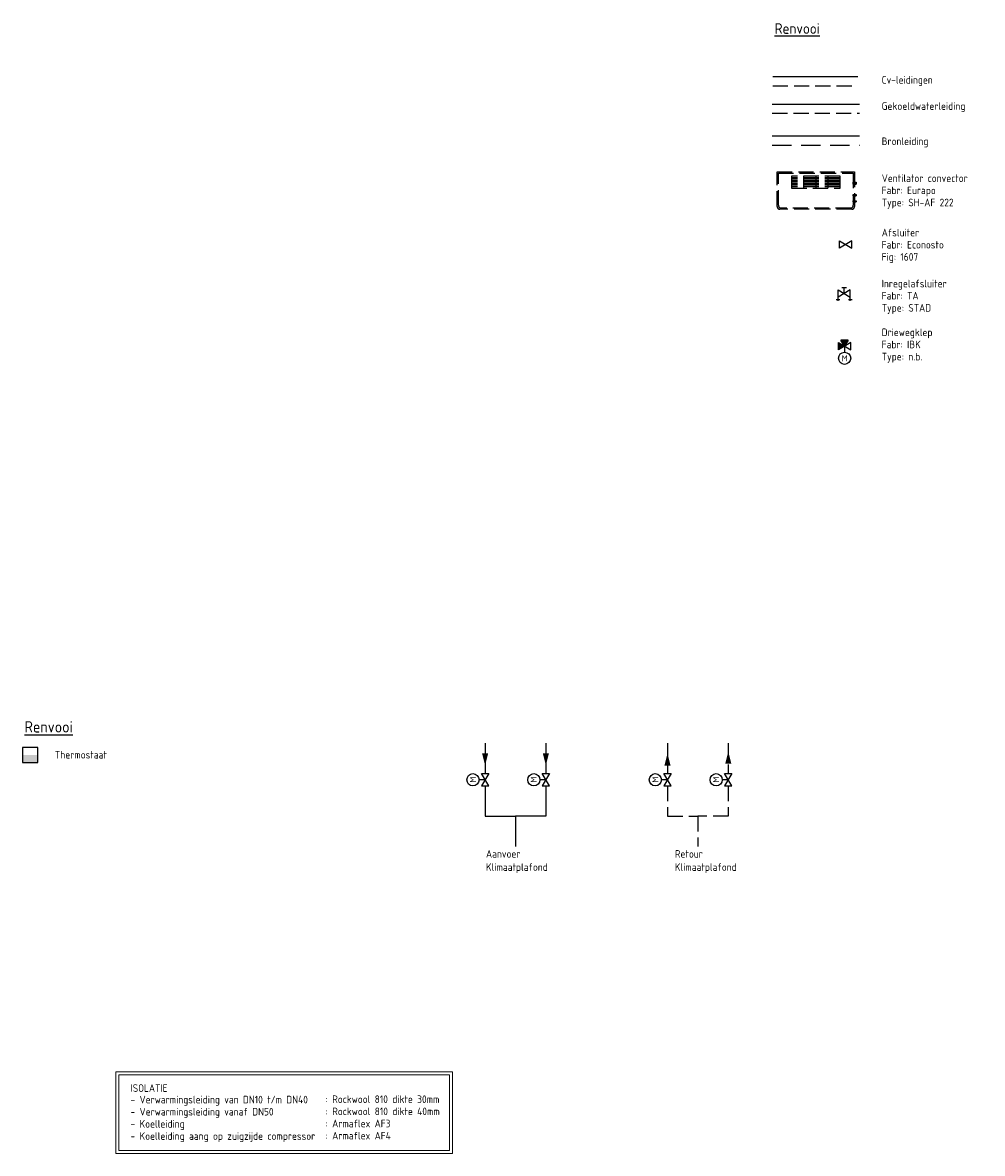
# Model space of a CAD drawing. Header units: millimetres. Extents: x -72266 to 7801, y -2539 to 50506.
# Tile 5 of 6: x -7987 to 7801, y 8305 to 26914. Entities that reach past the tile are written whole.
import ezdxf
from ezdxf.enums import TextEntityAlignment as Align

# ---------------------------------------------------------------- set-up
doc = ezdxf.new("R2010")
doc.units = ezdxf.units.MM
doc.header["$LTSCALE"] = 50
for name, pattern in [('2322105', [47, 40, -7]), ('2322106', [47, 5, -2, 5, -2, 5, -2, 5, -2, 5, -2, 5, -7]), ('2322107', [2000, 1000, 1000]), ('2322108', [7, 5, -2]), ('CENTER2', [28.575, 19.05, -3.175, 3.175, -3.175]), ('HIDDEN', [9.525, 6.35, -3.175])]:
    doc.linetypes.add(name, pattern=pattern)
for name, color, linetype in [('00att025', 7, 'Continuous'), ('Thermostaat', 160, 'Continuous'), ('Ventilator convector', 7, 'Continuous'), ('WL524---', 190, 'Continuous'), ('WL524---_D', 192, 'Continuous'), ('WL524---_HARTLIJN', 7, 'Continuous'), ('WL5501--', 130, 'Continuous'), ('WL5501--_D', 130, 'Continuous'), ('WL5501--_HARTLIJN', 7, 'Continuous'), ('WL5502--', 130, 'Continuous'), ('WL55222-_LTEO-A', 2, 'Continuous'), ('WL55232-_LTEO-R', 2, 'HIDDEN'), ('WL561---', 10, 'Continuous'), ('WL561---_AANVOER', 10, 'Continuous'), ('WL561---_RETOUR', 10, 'Continuous'), ('WM570---_RETOUR', 2, 'Continuous'), ('WM570---_TOEVOER', 2, 'Continuous')]:
    doc.layers.add(name, color=color, linetype=linetype)
doc.styles.add('BURO-018', font='ISO96.shx', dxfattribs={"height": 90})
doc.styles.add('BURO-025', font='ISO96.shx', dxfattribs={"height": 125})
doc.styles.add('BURO-035', font='ISO96.shx', dxfattribs={"height": 175})

# ---------------------------------------------------------------- blocks, each defined once
blk = doc.blocks.new('30483012')
at = {"color": 0, "linetype": 'Continuous'}
for p, q in [((2.5, -1.5), (-2.5, 1.5)), ((-2.5, 1.5), (-2.5, -1.5)), ((-2.5, -1.5), (2.5, 1.5)), ((0, 0), (0, 2.5)), ((2.5, 1.5), (2.5, -1.5))]:
    blk.add_line(p, q, dxfattribs=at)
blk.add_circle((0, 5), 2.5, dxfattribs=at)
at = {"color": 0, "linetype": 'Continuous', "style": 'BURO-018', "flags": 1}
blk.add_attdef('CV_MATCODE', (0, 0), '', height=1.8, dxfattribs=at)
at = {"layer": '00att025', "linetype": 'Continuous', "style": 'BURO-018'}
blk.add_attdef('CV_TEXT1', text='', height=1.8, dxfattribs=at).set_placement((0, 5), align=Align.MIDDLE)
blk = doc.blocks.new('30481017')
at = {"color": 0, "linetype": 'Continuous'}
blk.add_lwpolyline([(0, 0, 0, 2, 0), (-4, 0, 2, 2, 0)], format="xyseb", dxfattribs=at)
blk = doc.blocks.new('SW30485012')
at = {"color": 0, "linetype": 'Continuous'}
for p, q in [((-2.5, 2.5), (-2.5, -2.5)), ((2.5, 2.5), (-2.5, 2.5)), ((2.5, -2.5), (2.5, 2.5)), ((-2.5, -2.5), (2.5, -2.5))]:
    blk.add_line(p, q, dxfattribs=at)
blk.add_solid([(-2.5, 0), (2.5, 0), (-2.5, -2.5), (2.5, -2.5)], dxfattribs=at)
at = {"color": 0, "linetype": 'Continuous', "style": 'BURO-018', "flags": 1}
blk.add_attdef('W_ID', (0, 0), '', height=1.8, dxfattribs=at)
blk = doc.blocks.new('*U69')
at = {"color": 0, "ltscale": 10}
for p, q in [((0, 10.65), (50, 10.65)), ((0, -10.65), (0, 10.65)), ((50, 10.65), (50, -10.65)), ((0, -10.65), (50, -10.65))]:
    blk.add_line(p, q, dxfattribs=at)
at = {"layer": 'WL5501--_HARTLIJN', "linetype": 'CENTER2'}
blk.add_line((0, 0), (50, 0), dxfattribs=at)
at = {"layer": 'WL5501--_D', "color": 2, "linetype": '2322106', "style": 'BURO-025'}
blk.add_attdef('POSNR', text='', height=125, dxfattribs=at).set_placement((0, 0), align=Align.MIDDLE)
blk = doc.blocks.new('*U70')
at = {"color": 0, "ltscale": 10}
for p, q in [((0, 16), (50, 16)), ((0, -16), (0, 16)), ((50, 16), (50, -16)), ((0, -16), (50, -16))]:
    blk.add_line(p, q, dxfattribs=at)
at = {"layer": 'WL524---_HARTLIJN', "linetype": 'CENTER2'}
blk.add_line((0, 0), (50, 0), dxfattribs=at)
at = {"layer": 'WL524---_D', "color": 1, "linetype": '2322106', "style": 'BURO-018'}
blk.add_attdef('POSNR', text='', height=90, dxfattribs=at).set_placement((0, 0), align=Align.MIDDLE)
blk = doc.blocks.new('Block ventilator convector')
at = {"layer": 'Ventilator convector', "linetype": '2322106'}
for p, q in [((-636.5, 0), (636.5, 0)), ((-636.5, -569), (-636.5, 0)), ((636.5, 0), (636.5, -569)), ((-616.5, -20), (616.5, -20)), ((-616.5, -549), (-616.5, -20)), ((-400, -70), (-400, -270)), ((400, -70), (-400, -70)), ((400, -95), (-400, -95)), ((400, -120), (-400, -120)), ((400, -145), (-400, -145)), ((400, -170), (-400, -170)), ((-200, -70), (-200, -270)), ((0, -70), (0, -270)), ((200, -70), (200, -270)), ((400, -270), (400, -70)), ((616.5, -20), (616.5, -549)), ((400, -195), (-400, -195)), ((400, -220), (-400, -220)), ((400, -245), (-400, -245)), ((-400, -270), (400, -270)), ((591.5, -614), (-591.5, -614)), ((571.5, -594), (-571.5, -594))]:
    blk.add_line(p, q, dxfattribs=at)
for centre, start, end in [((-571.5, -549), 180, 270), ((571.5, -549), 270, 0), ((-591.5, -569), 180, 270), ((591.5, -569), 270, 0)]:
    blk.add_arc(centre, 45, start, end, dxfattribs=at)
at = {"layer": 'WL524---_D', "linetype": '2322106'}
blk.add_blockref('*U70', (616.5, -184.5), dxfattribs=at)
at = {"layer": 'WL5501--_D', "linetype": '2322106'}
for p in [(616.5, -384.5), (616.5, -484.5)]:
    blk.add_blockref('*U69', p, dxfattribs=at)
blk = doc.blocks.new('3048301')
at = {"color": 0, "linetype": 'Continuous'}
for p, q in [((-2.5, 1.5), (2.5, -1.5)), ((-2.5, -1.5), (-2.5, 1.5)), ((2.5, 1.5), (-2.5, -1.5)), ((2.5, -1.5), (2.5, 1.5))]:
    blk.add_line(p, q, dxfattribs=at)
at = {"color": 0, "linetype": 'Continuous', "style": 'BURO-018', "flags": 1}
blk.add_attdef('CV_MATCODE', (0, 0), '', height=1.8, dxfattribs=at)
blk = doc.blocks.new('3048301A')
at = {"color": 0, "linetype": 'Continuous'}
for p, q in [((-2.5, 1.5), (2.5, -1.5)), ((-2.5, -3), (-2.5, 1.5)), ((2.5, 1.5), (-2.5, -1.5)), ((-1, 2.5), (1, 2.5)), ((0, 0), (0, 2.5)), ((2.5, -3), (2.5, 1.5)), ((-3.25, -2.5), (-1.75, -2.5)), ((1.75, -2.5), (3.25, -2.5))]:
    blk.add_line(p, q, dxfattribs=at)
at = {"color": 0, "linetype": 'Continuous', "style": 'BURO-018', "flags": 1}
blk.add_attdef('CV_MATCODE', (0, 0), '', height=1.8, dxfattribs=at)
blk = doc.blocks.new('30483032B')
at = {"linetype": 'Continuous'}
for points in [[(0, 0), (-1.5, -2.5), (1.5, -2.5)], [(2.5, 1.5), (0, 0), (2.5, -1.5)]]:
    blk.add_hatch(color=0, dxfattribs=at).paths.add_polyline_path(points)
at = {"color": 0, "linetype": 'Continuous'}
for p, q in [((2.5, -1.5), (-2.5, 1.5)), ((-2.5, 1.5), (-2.5, -1.5)), ((-2.5, -1.5), (2.5, 1.5)), ((-1.5, -2.5), (0, 0)), ((0, 0), (0, 2.5)), ((0, 0), (1.5, -2.5)), ((2.5, 1.5), (2.5, -1.5)), ((-1.5, -2.5), (1.5, -2.5))]:
    blk.add_line(p, q, dxfattribs=at)
blk.add_circle((0, 5), 2.5, dxfattribs=at)
at = {"color": 0, "linetype": 'Continuous', "style": 'BURO-018', "flags": 1}
blk.add_attdef('CV_MATCODE', (0, 0), '', height=1.8, dxfattribs=at)
at = {"layer": '00att025', "linetype": 'Continuous', "style": 'BURO-018'}
blk.add_attdef('CV_TEXT1', text='', height=1.8, dxfattribs=at).set_placement((0, 5), align=Align.MIDDLE)

msp = doc.modelspace()

# ---------------------------------------------------------------- linework, layer by layer
at = {"layer": 'WL5501--', "linetype": '2322105'}
for p, q in [((4344, 25572), (5781, 25572)), ((621, 15054), (621, 14554)), ((621, 14354), (621, 13854)), ((621, 13854), (121, 13854))]:
    msp.add_line(p, q, dxfattribs=at)
at = {"layer": 'WL5502--', "linetype": '2322106'}
for p, q in [((4344, 25422), (5781, 25422)), ((3621, 15054), (3621, 14554)), ((3621, 14354), (3621, 13854)), ((3621, 13854), (3121, 13854))]:
    msp.add_line(p, q, dxfattribs=at)
at = {"layer": 'WL55222-_LTEO-A'}
msp.add_line((4344, 25049), (5781, 25049), dxfattribs=at)
at = {"layer": 'WL55232-_LTEO-R'}
msp.add_line((4344, 24899), (5781, 24899), dxfattribs=at)
at = {"layer": 'WL561---_AANVOER', "linetype": '2322107'}
for p, q in [((4353, 26026), (5752, 26026)), ((-379, 15054), (-379, 14554)), ((-379, 14354), (-379, 13854)), ((-379, 13854), (121, 13854)), ((121, 13854), (121, 13354))]:
    msp.add_line(p, q, dxfattribs=at)
at = {"layer": 'WL561---_RETOUR', "linetype": '2322108'}
for p, q in [((4353, 25876), (5752, 25876)), ((2621, 15054), (2621, 14554)), ((2621, 14354), (2621, 13854)), ((2621, 13854), (3121, 13854)), ((3121, 13854), (3121, 13354))]:
    msp.add_line(p, q, dxfattribs=at)
at = {"layer": 'WM570---_TOEVOER', "lineweight": 0}
for points in [[(-6452, 9647), (-914, 9647), (-914, 8305), (-6452, 8305)], [(-6402, 9597), (-964, 9597), (-964, 8355), (-6402, 8355)]]:
    msp.add_lwpolyline(points, close=True, dxfattribs=at)

# ---------------------------------------------------------------- block references
at = {"layer": 'Thermostaat', "xscale": 50, "yscale": 50, "zscale": 50}
msp.add_blockref('SW30485012', (-7862, 14862), dxfattribs=at)
at = {"layer": 'WL524---', "linetype": '2322106'}
msp.add_blockref('Block ventilator convector', (5061, 24457), dxfattribs=at)
at = {"layer": 'WL5501--', "color": 2, "linetype": '2322105', "xscale": 40, "yscale": 40, "zscale": 40}
msp.add_blockref('3048301', (5552, 23260), dxfattribs=at)
at = {"layer": 'WL5501--', "linetype": '2322105', "xscale": 50, "yscale": 50, "zscale": 50}
for p, rotation in [((621, 14688), 270), ((3621, 14920), 89.99999999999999)]:
    msp.add_blockref('30481017', p, dxfattribs=dict(at, rotation=rotation))
at = {"layer": 'WL5502--', "color": 2, "linetype": '2322105', "xscale": 40, "yscale": 40, "zscale": 40}
msp.add_blockref('3048301A', (5528, 22455), dxfattribs=at)
at = {"layer": 'WL5502--', "color": 2, "linetype": '2322106'}
ref = msp.add_blockref('30483032B', (5535, 21590), dxfattribs=dict(at, xscale=40, yscale=40, zscale=40, rotation=180))
ref.add_attrib('CV_TEXT1', 'M', dxfattribs={"layer": '0', "color": 2, "linetype": 'Continuous', "height": 100, "style": 'BURO-025'}).set_placement((5535, 21390), align=Align.MIDDLE)
at = {"layer": 'WL561---', "color": 2, "linetype": '2322107'}
ref = msp.add_blockref('30483012', (-379, 14454), dxfattribs=dict(at, xscale=40, yscale=40, zscale=40, rotation=90))
ref.add_attrib('CV_TEXT1', 'M', dxfattribs={"layer": '0', "color": 2, "linetype": 'Continuous', "height": 100, "rotation": 90, "style": 'BURO-025'}).set_placement((-579, 14454), align=Align.MIDDLE)
ref = msp.add_blockref('30483012', (621, 14454), dxfattribs=dict(at, xscale=40, yscale=40, zscale=40, rotation=90))
ref.add_attrib('CV_TEXT1', 'M', dxfattribs={"layer": '0', "color": 2, "linetype": 'Continuous', "height": 100, "rotation": 90, "style": 'BURO-025'}).set_placement((421, 14454), align=Align.MIDDLE)
ref = msp.add_blockref('30483012', (2621, 14454), dxfattribs=dict(at, xscale=40, yscale=40, zscale=40, rotation=90))
ref.add_attrib('CV_TEXT1', 'M', dxfattribs={"layer": '0', "color": 2, "linetype": 'Continuous', "height": 100, "rotation": 90, "style": 'BURO-025'}).set_placement((2421, 14454), align=Align.MIDDLE)
ref = msp.add_blockref('30483012', (3621, 14454), dxfattribs=dict(at, xscale=40, yscale=40, zscale=40, rotation=90))
ref.add_attrib('CV_TEXT1', 'M', dxfattribs={"layer": '0', "color": 2, "linetype": 'Continuous', "height": 100, "rotation": 90, "style": 'BURO-025'}).set_placement((3421, 14454), align=Align.MIDDLE)
at = {"layer": 'WL561---_AANVOER', "linetype": '2322107', "xscale": 50, "yscale": 50, "zscale": 50, "rotation": 270}
msp.add_blockref('30481017', (-379, 14688), dxfattribs=at)
at = {"layer": 'WL561---_RETOUR', "linetype": '2322108', "xscale": 50, "yscale": 50, "zscale": 50, "rotation": 89.99999999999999}
msp.add_blockref('30481017', (2621, 14888), dxfattribs=at)

# ---------------------------------------------------------------- texts
at = {"layer": 'WM570---_RETOUR', "style": 'BURO-025'}
for s, p in [('Cv-leidingen', (6145, 25909)), ('Gekoeldwaterleiding', (6145, 25478)), ('Bronleiding', (6145, 24899)), ('Ventilator convector', (6145, 24291)), ('Fabr: Eurapo', (6145, 24091)), ('Type: SH-AF 222', (6145, 23891)), ('Afsluiter', (6145, 23396)), ('Fabr: Econosto', (6145, 23196)), ('Fig: 1607', (6145, 22996)), ('Inregelafsluiter', (6145, 22557)), ('Fabr: TA', (6145, 22357)), ('Type: STAD', (6145, 22157)), ('Driewegklep', (6145, 21755)), ('Fabr: IBK', (6145, 21555)), ('Type: n.b.', (6145, 21355)), ('Thermostaat', (-7457, 14803)), ('Aanvoer ', (-365, 13171)), ('Retour', (2742, 13171)), ('Klimaatplafond', (-365, 12954)), ('Klimaatplafond', (2742, 12954))]:
    msp.add_text(s, height=125, dxfattribs=at).set_placement(p)
at = {"layer": 'WM570---_RETOUR', "color": 3, "style": 'BURO-025'}
msp.add_text('%%URenvooi', height=187.5, dxfattribs=at).set_placement((-7957, 15231))
at = {"layer": 'WM570---_TOEVOER', "color": 3, "linetype": '2322107', "style": 'BURO-035'}
msp.add_text('%%URenvooi', height=175, dxfattribs=at).set_placement((4384, 26729))
at = {"layer": 'WM570---_TOEVOER', "lineweight": 0, "style": 'BURO-025'}
for s, p in [('ISOLATIE', (-6212, 9317)), ('- Verwarmingsleiding van DN10 t/m DN40', (-6212, 9128)), (': Rockwool 810 dikte 30mm', (-3003, 9134)), ('- Verwarmingsleiding vanaf DN50', (-6212, 8928)), (': Rockwool 810 dikte 40mm', (-3003, 8934)), ('- Koelleiding ', (-6212, 8728)), (': Armaflex AF3', (-3003, 8734)), ('- Koelleiding aang op zuigzijde compressor', (-6212, 8528)), (': Armaflex AF4', (-3003, 8534))]:
    msp.add_text(s, height=125, dxfattribs=at).set_placement(p)

doc.saveas('drawing.dxf')
